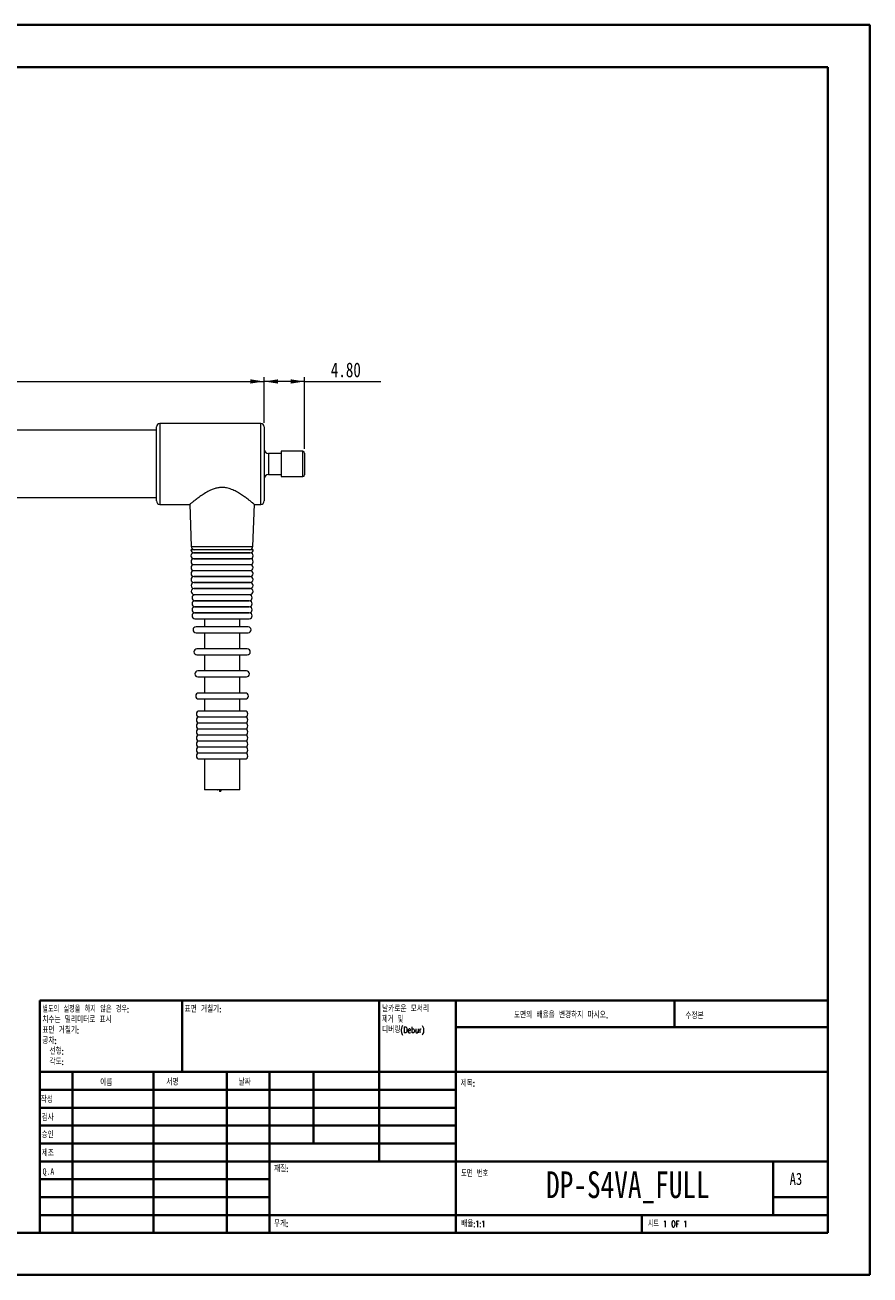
# Model space of a CAD drawing. Header units: millimetres. Extents: x 0 to 420, y 0 to 297.
# Tile 2 of 2: x 219 to 420, y 0 to 297. Entities that reach past the tile are written whole.
import ezdxf

# ---------------------------------------------------------------- set-up
doc = ezdxf.new("R2010")
doc.units = ezdxf.units.MM
doc.styles.add('SLDTEXTSTYLE0', font='TXT', dxfattribs={"width": 0.75})
doc.styles.add('SLDTEXTSTYLE1', font='TXT', dxfattribs={"width": 0.75, "bigfont": 'bigfont'})
doc.styles.add('SLDTEXTSTYLE2', font='TXT', dxfattribs={"width": 0.666667, "bigfont": 'bigfont'})
doc.styles.add('SLDTEXTSTYLE3', font='TXT', dxfattribs={"width": 0.7, "bigfont": 'bigfont'})
doc.styles.add('SLDTEXTSTYLE4', font='TXT', dxfattribs={"width": 0.6875, "bigfont": 'bigfont'})
doc.styles.add('SLDTEXTSTYLE5', font='TXT', dxfattribs={"width": 0.691176, "bigfont": 'bigfont'})
doc.dimstyles.new('SLDDIMSTYLE0', dxfattribs={"dimtxt": 3.5, "dimasz": 3.302, "dimexe": 0, "dimexo": 0.0625, "dimgap": 0.875, "dimtad": 1, "dimlfac": 0.5, "dimrnd": 1e-09, "dimzin": 12, "dimdsep": 46, "dimtxsty": 'SLDTEXTSTYLE0', "dimsah": 1, "dimcen": 0.09, "dimadec": 0, "dimazin": 3, "dimtfac": 1, "dimtofl": 0, "dimtmove": 0, "dimatfit": 3, "dimfxl": 0, "dimfrac": 2, "dimtolj": 1, "dimtzin": 12, "dimarcsym": 0})
doc.dimstyles.new('SLDDIMSTYLE1', dxfattribs={"dimtxt": 3.5, "dimasz": 3.302, "dimexe": 0, "dimexo": 0.0625, "dimgap": 0.875, "dimtad": 1, "dimlfac": 0.5, "dimrnd": 1e-09, "dimzin": 4, "dimdsep": 46, "dimtxsty": 'SLDTEXTSTYLE0', "dimsah": 1, "dimcen": 0.09, "dimadec": 0, "dimazin": 1, "dimtfac": 1, "dimtofl": 0, "dimtmove": 0, "dimatfit": 3, "dimfxl": 0, "dimfrac": 2, "dimtolj": 1, "dimtzin": 12, "dimarcsym": 0})

# ---------------------------------------------------------------- blocks, each defined once
blk = doc.blocks.new('SW_NOTE_0')
at = {"color": 0, "linetype": 'Continuous', "lineweight": 0, "char_height": 1.5, "attachment_point": 1}
for s, insert, style in [('날카로운 모서리', (0, 1.93), 'SLDTEXTSTYLE1'), ('제거 및', (0, -0.57), 'SLDTEXTSTYLE4'), ('디버링(Debur)', (0, -3.07), 'SLDTEXTSTYLE1')]:
    blk.add_mtext(s, dxfattribs=dict(at, insert=insert, style=style))
blk = doc.blocks.new('SW_NOTE_1')
at = {"color": 0, "linetype": 'Continuous', "lineweight": 0, "char_height": 1.5, "attachment_point": 1}
for s, insert, style in [('별도의 설정을 하지 않은 경우:', (0, 1.93), 'SLDTEXTSTYLE5'), ('표면 거칠기:', (0, -3.07), 'SLDTEXTSTYLE1'), ('치수는 밀리미터로 표시', (0, -0.57), 'SLDTEXTSTYLE1'), ('공차:', (0, -5.57), 'SLDTEXTSTYLE1'), ('선형:', (1.69, -8.07), 'SLDTEXTSTYLE1'), ('각도:', (1.69, -10.57), 'SLDTEXTSTYLE1')]:
    blk.add_mtext(s, dxfattribs=dict(at, insert=insert, style=style))
blk = doc.blocks.new('_D_1')
at = {"color": 7, "linetype": 'Continuous', "lineweight": 0}
for p, q in [((142.98, 200.32), (142.98, 213.52)), ((142.98, 212.52), (276.18, 212.52)), ((276.18, 202.72), (276.18, 213.52))]:
    blk.add_line(p, q, dxfattribs=at)
for points in [[(142.98, 212.52), (146.28, 212.01), (146.28, 213.03)], [(276.18, 212.52), (272.88, 213.03), (272.88, 212.01)]]:
    blk.add_solid(points, dxfattribs=at)
at = {"color": 7, "linetype": 'Continuous', "lineweight": 0, "insert": (205.06, 217.03, 3.61), "char_height": 3.5, "attachment_point": 1, "style": 'SLDTEXTSTYLE0'}
blk.add_mtext('66.5', dxfattribs=at)
blk = doc.blocks.new('_D_2')
at = {"color": 7, "linetype": 'Continuous', "lineweight": 0}
for p, q in [((276.18, 202.72), (276.18, 213.52)), ((285.78, 212.52), (276.18, 212.52)), ((285.78, 196.52), (285.78, 213.52)), ((285.78, 212.52), (303.9, 212.52))]:
    blk.add_line(p, q, dxfattribs=at)
for points in [[(276.18, 212.52), (279.48, 212.01), (279.48, 213.03)], [(285.78, 212.52), (282.48, 213.03), (282.48, 212.01)]]:
    blk.add_solid(points, dxfattribs=at)
at = {"color": 7, "linetype": 'Continuous', "lineweight": 0, "insert": (292, 217.03, 3.61), "char_height": 3.5, "attachment_point": 1, "style": 'SLDTEXTSTYLE0'}
blk.add_mtext('4.80', dxfattribs=at)

msp = doc.modelspace()

# ---------------------------------------------------------------- linework, layer by layer
at = {"color": 7, "linetype": 'Continuous', "lineweight": 40}
for p, q in [((0.079, 297.215), (420.079, 297.215)), ((420.079, 0.215), (420.079, 297.215)), ((25.079, 287.215), (410.079, 287.215)), ((410.079, 287.215), (410.079, 10.215)), ((222.879, 65.465), (410.079, 65.465)), ((222.879, 65.465), (222.879, 10.215)), ((256.679, 48.465), (256.679, 65.465)), ((303.479, 65.465), (303.479, 27.215)), ((321.679, 65.465), (321.679, 10.215)), ((373.679, 59.09), (373.679, 65.465)), ((410.079, 59.09), (321.679, 59.09)), ((410.079, 48.465), (222.879, 48.465)), ((230.679, 48.465), (230.679, 10.215)), ((249.87, 48.465), (249.87, 10.215)), ((267.278, 48.465), (267.278, 10.215)), ((277.479, 10.215), (277.479, 48.465)), ((287.879, 31.465), (287.879, 48.465)), ((321.679, 44.215), (222.879, 44.215)), ((321.679, 39.965), (222.879, 39.965)), ((321.679, 35.715), (222.879, 35.715)), ((321.679, 31.465), (222.879, 31.465)), ((277.479, 27.215), (222.879, 27.215)), ((277.479, 27.215), (410.079, 27.215)), ((397.079, 14.465), (397.079, 27.215)), ((277.479, 22.965), (222.879, 22.965)), ((277.479, 18.715), (222.879, 18.715)), ((410.079, 18.715), (397.079, 18.715)), ((222.879, 14.465), (410.079, 14.465)), ((365.879, 10.215), (365.879, 14.465)), ((25.079, 10.215), (410.079, 10.215)), ((0.079, 0.215), (420.079, 0.215))]:
    msp.add_line(p, q, dxfattribs=at)
at = {"color": 7, "linetype": 'Continuous', "lineweight": 15}
for p, q in [((275.381, 202.521), (251.381, 202.521)), ((250.581, 200.921), (154.981, 200.921)), ((250.581, 184.121), (250.581, 201.721)), ((276.181, 201.721), (276.181, 184.121)), ((280.181, 195.421), (277.181, 195.421)), ((285.381, 195.921), (280.181, 195.921)), ((280.181, 195.921), (280.181, 189.921)), ((285.781, 195.521), (285.781, 190.321)), ((277.181, 190.421), (280.181, 190.421)), ((280.181, 189.921), (285.381, 189.921)), ((154.981, 184.921), (250.581, 184.921)), ((251.381, 183.321), (258.523, 183.321)), ((258.516, 183.326), (258.866, 173.293)), ((273.495, 173.293), (273.846, 183.335)), ((273.827, 183.321), (275.381, 183.321)), ((273.581, 172.521), (258.781, 172.521)), ((259.481, 171.821), (272.881, 171.821)), ((272.874, 171.806), (259.487, 171.806)), ((259.487, 170.406), (272.874, 170.406)), ((272.868, 170.392), (259.494, 170.392)), ((260.181, 171.821), (260.181, 171.806)), ((260.181, 170.406), (260.181, 170.392)), ((272.181, 171.806), (272.181, 171.821)), ((272.181, 170.392), (272.181, 170.406)), ((259.494, 168.992), (272.868, 168.992)), ((272.861, 168.978), (259.501, 168.978)), ((259.501, 167.578), (272.861, 167.578)), ((272.854, 167.563), (259.507, 167.563)), ((260.181, 168.992), (260.181, 168.978)), ((260.181, 167.578), (260.181, 167.563)), ((272.181, 168.978), (272.181, 168.992)), ((272.181, 167.563), (272.181, 167.578)), ((259.507, 166.163), (272.854, 166.163)), ((272.848, 166.149), (259.514, 166.149)), ((259.514, 164.749), (272.848, 164.749)), ((272.841, 164.735), (259.52, 164.735)), ((260.181, 166.163), (260.181, 166.149)), ((260.181, 164.749), (260.181, 164.735)), ((272.181, 166.149), (272.181, 166.163)), ((272.181, 164.735), (272.181, 164.749)), ((259.52, 163.335), (272.841, 163.335)), ((272.835, 163.321), (259.527, 163.321)), ((259.527, 161.921), (272.835, 161.921)), ((272.631, 161.821), (259.731, 161.821)), ((259.731, 160.421), (272.631, 160.421)), ((272.631, 160.394), (259.731, 160.394)), ((260.181, 163.335), (260.181, 163.321)), ((260.181, 161.921), (260.181, 161.821)), ((260.181, 160.421), (260.181, 160.394)), ((272.181, 163.321), (272.181, 163.335)), ((272.181, 161.821), (272.181, 161.921)), ((272.181, 160.394), (272.181, 160.421)), ((259.731, 158.994), (272.631, 158.994)), ((272.631, 158.967), (259.731, 158.967)), ((259.731, 157.567), (272.631, 157.567)), ((272.631, 157.541), (259.731, 157.541)), ((260.181, 158.994), (260.181, 158.967)), ((261.981, 157.567), (261.981, 157.541)), ((270.381, 157.541), (270.381, 157.567)), ((272.181, 158.967), (272.181, 158.994)), ((259.731, 156.141), (272.631, 156.141)), ((261.981, 156.141), (261.981, 154.221)), ((270.381, 154.221), (270.381, 156.141)), ((272.381, 154.221), (259.981, 154.221)), ((259.981, 152.821), (272.381, 152.821)), ((261.981, 152.821), (261.981, 148.974)), ((270.381, 148.974), (270.381, 152.821)), ((272.168, 148.974), (260.194, 148.974)), ((260.194, 147.574), (272.168, 147.574)), ((261.981, 147.574), (261.981, 143.728)), ((270.381, 143.728), (270.381, 147.574)), ((271.954, 143.728), (260.408, 143.728)), ((260.408, 142.328), (271.954, 142.328)), ((261.981, 142.328), (261.981, 138.481)), ((270.381, 138.481), (270.381, 142.328)), ((271.741, 138.481), (260.621, 138.481)), ((260.621, 137.081), (271.741, 137.081)), ((261.981, 137.081), (261.981, 134.221)), ((270.381, 134.221), (270.381, 137.081)), ((271.601, 134.221), (260.761, 134.221)), ((260.761, 132.821), (271.601, 132.821)), ((271.601, 132.792), (260.761, 132.792)), ((260.761, 131.392), (271.601, 131.392)), ((271.601, 131.363), (260.761, 131.363)), ((261.981, 132.821), (261.981, 132.792)), ((261.981, 131.392), (261.981, 131.363)), ((270.381, 132.792), (270.381, 132.821)), ((270.381, 131.363), (270.381, 131.392)), ((260.761, 129.963), (271.601, 129.963)), ((271.601, 129.935), (260.761, 129.935)), ((260.761, 128.535), (271.601, 128.535)), ((271.601, 128.506), (260.761, 128.506)), ((261.981, 129.963), (261.981, 129.935)), ((261.981, 128.535), (261.981, 128.506)), ((270.381, 129.935), (270.381, 129.963)), ((270.381, 128.506), (270.381, 128.535)), ((260.761, 127.106), (271.601, 127.106)), ((271.601, 127.078), (260.761, 127.078)), ((260.761, 125.678), (271.601, 125.678)), ((271.601, 125.649), (260.761, 125.649)), ((261.981, 127.106), (261.981, 127.078)), ((261.981, 125.678), (261.981, 125.649)), ((270.381, 127.078), (270.381, 127.106)), ((270.381, 125.649), (270.381, 125.678)), ((260.761, 124.249), (271.601, 124.249)), ((271.601, 124.221), (260.761, 124.221)), ((260.761, 122.821), (271.601, 122.821)), ((261.981, 124.249), (261.981, 124.221)), ((261.981, 122.821), (261.981, 115.521)), ((270.381, 124.221), (270.381, 124.249)), ((270.381, 115.521), (270.381, 122.821)), ((270.381, 115.521), (261.981, 115.521)), ((265.049, 115.501), (265.049, 115.521)), ((265.049, 115.501), (265.136, 115.501)), ((265.136, 115.501), (265.136, 115.521)), ((265.601, 115.521), (265.601, 115.121)), ((265.841, 115.121), (265.601, 115.121)), ((265.841, 115.121), (265.841, 115.521)), ((265.967, 115.521), (265.967, 115.498)), ((265.985, 115.501), (265.99, 115.501)), ((265.992, 115.501), (265.992, 115.521)), ((266.022, 115.501), (266.022, 115.521)), ((266.022, 115.501), (266.072, 115.501)), ((266.027, 115.498), (266.027, 115.501)), ((266.072, 115.501), (266.072, 115.521)), ((266.072, 115.501), (266.087, 115.501)), ((266.087, 115.501), (266.087, 115.521)), ((266.087, 115.501), (266.088, 115.501)), ((266.088, 115.501), (266.088, 115.521))]:
    msp.add_line(p, q, dxfattribs=at)
at = {"color": 8, "linetype": 'Continuous', "lineweight": 15}
for p, q in [((251.381, 202.521), (251.381, 183.321)), ((275.381, 183.321), (275.381, 202.521)), ((277.181, 195.421), (277.181, 190.421)), ((285.381, 189.921), (285.381, 195.921)), ((258.866, 173.293), (266.181, 173.293)), ((266.181, 173.293), (273.495, 173.293))]:
    msp.add_line(p, q, dxfattribs=at)
at = {"color": 7, "linetype": 'Continuous', "lineweight": 15}
for centre, radius, start, end in [((251.381, 201.721), 0.8, 90, 180), ((275.381, 201.721), 0.8, 0, 90), ((277.181, 196.421), 1, 180, 270), ((285.381, 195.521), 0.4, 0, 90), ((277.181, 189.421), 1, 90, 180), ((285.381, 190.321), 0.4, 270, 0), ((251.381, 184.121), 0.8, 180, 270), ((275.381, 184.121), 0.8, 270, 0), ((259.481, 172.521), 0.7, 180, 270), ((259.666, 173.321), 0.8, 182, 270), ((272.696, 173.321), 0.8, 270, 358), ((272.881, 172.521), 0.7, 270, 0), ((259.487, 171.106), 0.7, 90, 270), ((259.494, 169.692), 0.7, 90, 270), ((272.868, 169.692), 0.7, 270, 90), ((272.874, 171.106), 0.7, 270, 90), ((259.501, 168.278), 0.7, 90, 270), ((259.507, 166.863), 0.7, 90, 270), ((272.854, 166.863), 0.7, 270, 90), ((272.861, 168.278), 0.7, 270, 90), ((259.514, 165.449), 0.7, 90, 270), ((259.52, 164.035), 0.7, 90, 270), ((272.841, 164.035), 0.7, 270, 90), ((272.848, 165.449), 0.7, 270, 90), ((259.527, 162.621), 0.7, 90, 270), ((259.731, 161.121), 0.7, 90, 270), ((259.731, 159.694), 0.7, 90, 270), ((272.631, 161.121), 0.7, 270, 90), ((272.631, 159.694), 0.7, 270, 90), ((272.835, 162.621), 0.7, 270, 90), ((259.731, 158.267), 0.7, 90, 270), ((259.731, 156.841), 0.7, 90, 270), ((272.631, 158.267), 0.7, 270, 90), ((272.631, 156.841), 0.7, 270, 90), ((259.981, 153.521), 0.7, 90, 270), ((272.381, 153.521), 0.7, 270, 90), ((260.194, 148.274), 0.7, 90, 270), ((272.168, 148.274), 0.7, 270, 90), ((260.408, 143.028), 0.7, 90, 270), ((271.954, 143.028), 0.7, 270, 90), ((260.621, 137.781), 0.7, 90, 270), ((271.741, 137.781), 0.7, 270, 90), ((260.761, 133.521), 0.7, 90, 270), ((271.601, 133.521), 0.7, 270, 90), ((260.761, 132.092), 0.7, 90, 270), ((260.761, 130.663), 0.7, 90, 270), ((271.601, 132.092), 0.7, 270, 90), ((271.601, 130.663), 0.7, 270, 90), ((260.761, 129.235), 0.7, 90, 270), ((260.761, 127.806), 0.7, 90, 270), ((271.601, 129.235), 0.7, 270, 90), ((271.601, 127.806), 0.7, 270, 90), ((260.761, 126.378), 0.7, 90, 270), ((260.761, 124.949), 0.7, 90, 270), ((271.601, 126.378), 0.7, 270, 90), ((271.601, 124.949), 0.7, 270, 90), ((260.761, 123.521), 0.7, 90, 270), ((271.601, 123.521), 0.7, 270, 90)]:
    msp.add_arc(centre, radius, start, end, dxfattribs=at)
msp.add_open_spline([(273.827, 183.336), (273.832, 183.332), (273.845, 183.321), (273.789, 183.367), (273.682, 183.454), (273.509, 183.595), (273.277, 183.782), (272.997, 184.005), (272.657, 184.271), (272.249, 184.581), (271.766, 184.941), (271.202, 185.341), (270.581, 185.75), (269.918, 186.159), (269.194, 186.553), (268.246, 186.962), (267.512, 187.187), (266.839, 187.295), (266.289, 187.342), (265.73, 187.324), (265.163, 187.24), (264.569, 187.105), (263.982, 186.904), (263.351, 186.631), (262.599, 186.253), (261.841, 185.794), (261.147, 185.329), (260.657, 184.983), (260.2, 184.648), (259.782, 184.33), (259.445, 184.068), (259.102, 183.796), (258.85, 183.593), (258.674, 183.45), (258.548, 183.347), (258.533, 183.334), (258.523, 183.326)], degree=3, knots=[0, 0, 0, 0, 0.0164754, 0.0385994, 0.0583, 0.098309, 0.118641, 0.1397559, 0.1825161, 0.204172, 0.2294314, 0.2805582, 0.3064461, 0.332163, 0.3842645, 0.4107612, 0.4583825, 0.4746075, 0.4903785, 0.5226007, 0.5390995, 0.5572501, 0.5942029, 0.6129864, 0.6414651, 0.6993906, 0.7288436, 0.7584062, 0.7881638, 0.8185995, 0.8493072, 0.8710831, 0.9152928, 0.9378041, 0.9595865, 1, 1, 1, 1], dxfattribs=at)

# ---------------------------------------------------------------- block references
at = {"color": 7, "linetype": 'Continuous', "lineweight": 0}
for name, p in [('SW_NOTE_1', (223.473, 62.202)), ('SW_NOTE_0', (304.188, 62.284))]:
    msp.add_blockref(name, p, dxfattribs=at)

# ---------------------------------------------------------------- texts
for s, insert, char_height, attachment_point, style in [('표면 거칠기:', (257.25, 64.134), 1.5, 1, 'SLDTEXTSTYLE1'), ('도면의 배율을 변경하지 마시오.', (335.493, 62.748), 1.5, 1, 'SLDTEXTSTYLE1'), ('수정본', (376.206, 62.55), 1.5, 1, 'SLDTEXTSTYLE1'), ('이름', (237.201, 46.716), 1.5, 1, 'SLDTEXTSTYLE1'), ('서명', (252.912, 46.777), 1.5, 1, 'SLDTEXTSTYLE1'), ('날짜', (270.094, 46.791), 1.5, 1, 'SLDTEXTSTYLE1'), ('제목:', (322.835, 46.493), 1.5, 1, 'SLDTEXTSTYLE1'), ('작성', (223.091, 42.644), 1.5, 1, 'SLDTEXTSTYLE1'), ('검사', (223.289, 38.369), 1.5, 1, 'SLDTEXTSTYLE1'), ('승인', (223.281, 34.279), 1.5, 1, 'SLDTEXTSTYLE1'), ('제조', (223.334, 29.948), 1.5, 1, 'SLDTEXTSTYLE1'), ('Q.A', (223.548, 25.564), 1.5, 1, 'SLDTEXTSTYLE0'), ('재질:', (278.525, 26.201), 1.5, 1, 'SLDTEXTSTYLE1'), ('도면 번호', (322.953, 25.083), 1.5, 1, 'SLDTEXTSTYLE3'), ('DP-S4VA_FULL', (362.574, 24.847), 6.35, 2, 'SLDTEXTSTYLE0'), ('A3', (401, 24.515), 2.9104, 1, 'SLDTEXTSTYLE0'), ('무게:', (278.497, 13.164), 1.4986, 1, 'SLDTEXTSTYLE1'), ('배율:1:1', (322.953, 13.115), 1.5, 1, 'SLDTEXTSTYLE1'), ('시트 1 OF 1', (367.357, 13.115), 1.5, 1, 'SLDTEXTSTYLE2')]:
    msp.add_mtext(s, dxfattribs=dict(at, insert=insert, char_height=char_height, attachment_point=attachment_point, style=style))

# ---------------------------------------------------------------- dimensions: what is measured, and where the dimension line sits
dim = msp.add_linear_dim(base=(276.181, 212.521), p1=(142.981, 199.321), p2=(276.181, 201.721), text='66.5', dimstyle='SLDDIMSTYLE0', dxfattribs=at)
dim.commit()
dim.dimension.update_dxf_attribs({"geometry": '_D_1', "text_midpoint": (209.581, 212.521), "dimtype": 160})
dim = msp.add_linear_dim(base=(276.181, 212.521), p1=(285.781, 195.521), p2=(276.181, 201.721), dimstyle='SLDDIMSTYLE1', dxfattribs=at)
dim.commit()
dim.dimension.update_dxf_attribs({"geometry": '_D_2', "text_midpoint": (297.95, 212.521), "dimtype": 160})

doc.saveas('drawing.dxf')
